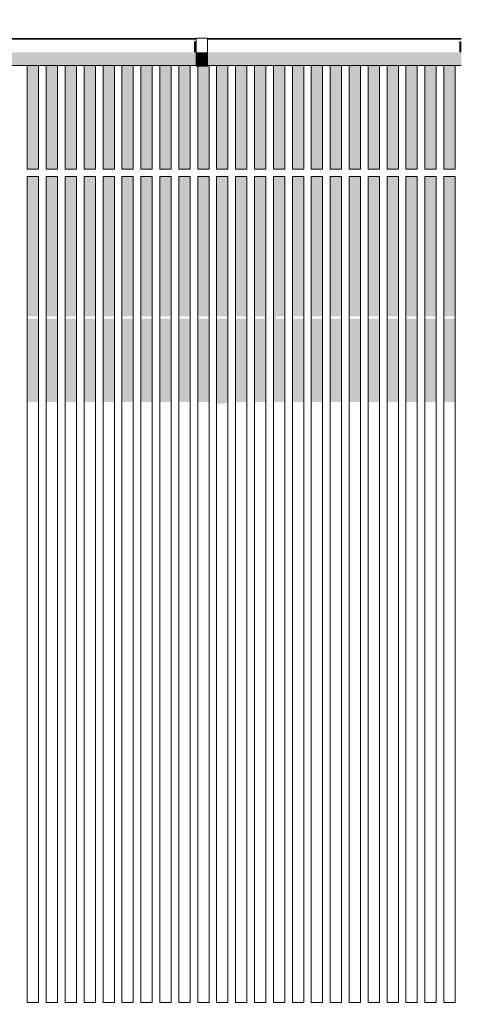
# Model space of a CAD drawing. Header units: metres. Extents: x -111 to -1, y -8 to 26.
# Tile 33 of 256: x -50.86 to -49.69, y 3.35 to 5.95. Entities that reach past the tile are written whole.
import ezdxf

# ---------------------------------------------------------------- set-up
doc = ezdxf.new("R2010")
doc.units = ezdxf.units.M
doc.header["$MEASUREMENT"] = 0
for name, color, linetype in [('30 Dachaufbau', 7, 'Continuous'), ('30 Dachentwässerung', 7, 'Continuous'), ('50 Sanitäreinrichtung', 7, 'Continuous'), ('94 Genehmigungsplanung Bemaßung', 7, 'Continuous')]:
    doc.layers.add(name, color=color, linetype=linetype)
doc.styles.add('ERSTELLTER_STIL_2', font='arial.ttf')
doc.dimstyles.new('ERSTELLTER_STIL__1', dxfattribs={"dimtxt": 0.25, "dimasz": 0.19, "dimexe": 0.18, "dimexo": 0.1, "dimgap": 0, "dimtad": 1, "dimtih": 1, "dimtoh": 1, "dimzin": 0, "dimdsep": 46, "dimtxsty": 'ERSTELLTER_STIL_2', "dimblk": 'ARROWHEAD_6', "dimblk1": 'ARROWHEAD_6', "dimblk2": 'ARROWHEAD_6', "dimcen": 0.09, "dimclrd": 7, "dimclre": 7, "dimclrt": 7, "dimazin": 0, "dimtfac": 1, "dimtdec": 4, "dimtmove": 0, "dimatfit": 3, "dimfxl": 1, "dimtolj": 1, "dimtzin": 0, "dimarcsym": 0})

# ---------------------------------------------------------------- blocks, each defined once
blk = doc.blocks.new('*D128', base_point=(-27236.1321, 0))
at = {"layer": '94 Genehmigungsplanung Bemaßung', "color": 7, "linetype": 'Continuous', "lineweight": 13}
for p, q in [((-58.1625, 9.3843), (-58.1625, 9.7593)), ((-17.3411, 9.3843), (-17.3411, 9.7593)), ((-58.0625, 9.6718), (-58.2625, 9.4718)), ((-17.2411, 9.6718), (-17.4411, 9.4718)), ((-58.3125, 9.5718), (-58.1625, 9.5718)), ((-58.1625, 9.5718), (-17.3411, 9.5718))]:
    blk.add_line(p, q, dxfattribs=at)
at = {"layer": '94 Genehmigungsplanung Bemaßung', "color": 7, "lineweight": 13, "insert": (-38.1808, 9.6218), "char_height": 0.25, "attachment_point": 7, "style": 'ERSTELLTER_STIL_2'}
blk.add_mtext('\\A1;{\\pql;\\fArial|b0|i0|c0|p0;\\W1.000000;40,82}', dxfattribs=at)
blk = doc.blocks.new('ARROWHEAD_6')
at = {"color": 0, "linetype": 'Continuous', "lineweight": 0}
for p, q in [((-0.5, -0.5), (0.5, 0.5)), ((0, 0), (-1, 0))]:
    blk.add_line(p, q, dxfattribs=at)

msp = doc.modelspace()

# ---------------------------------------------------------------- hatches: boundary and pattern name
at = {"layer": '30 Dachentwässerung', "linetype": 'Continuous', "lineweight": 0, "true_color": 0x000000}
for points in [[(-50.4005, 5.8975), (-50.4005, 5.8684), (-50.395, 5.8684), (-50.395, 5.8975)], [(-49.7005, 5.8975), (-49.7005, 5.8684), (-49.695, 5.8684), (-49.695, 5.8975)], [(-50.395, 5.8684), (-51.065, 5.8684), (-51.065, 5.8428), (-50.395, 5.8428)], [(-50.365, 5.8413), (-50.365, 5.8684), (-50.395, 5.8684), (-50.395, 5.8413)], [(-49.695, 5.8684), (-50.365, 5.8684), (-50.365, 5.8428), (-49.695, 5.8428)], [(-50.395, 5.8428), (-51.065, 5.8428), (-51.065, 5.8334), (-50.395, 5.8334)], [(-50.365, 5.8314), (-50.365, 5.8413), (-50.395, 5.8413), (-50.395, 5.8314)], [(-49.695, 5.8428), (-50.365, 5.8428), (-50.365, 5.8334), (-49.695, 5.8334)]]:
    msp.add_hatch(color=18, dxfattribs=at).paths.add_polyline_path(points)
at = {"layer": '50 Sanitäreinrichtung', "linetype": 'Continuous', "lineweight": 0, "true_color": 0x000000}
for points in [[(-50.8411, 5.9044), (-50.8611, 5.9044), (-50.8611, 5.9034), (-50.8411, 5.9034)], [(-50.8411, 5.9044), (-50.8411, 5.9034), (-50.8111, 5.9034), (-50.8111, 5.9044)], [(-50.8111, 5.9044), (-50.8111, 5.9034), (-50.7911, 5.9034), (-50.7911, 5.9044)], [(-50.7911, 5.9044), (-50.7911, 5.9034), (-50.7611, 5.9034), (-50.7611, 5.9044)], [(-50.7611, 5.9034), (-50.7411, 5.9034), (-50.7411, 5.9044), (-50.7611, 5.9044)], [(-50.7411, 5.9044), (-50.7411, 5.9034), (-50.7111, 5.9034), (-50.7111, 5.9044)], [(-50.7111, 5.9034), (-50.6911, 5.9034), (-50.6911, 5.9044), (-50.7111, 5.9044)], [(-50.6911, 5.9044), (-50.6911, 5.9034), (-50.6611, 5.9034), (-50.6611, 5.9044)], [(-50.6411, 5.9044), (-50.6611, 5.9044), (-50.6611, 5.9034), (-50.6411, 5.9034)], [(-50.6411, 5.9044), (-50.6411, 5.9034), (-50.6111, 5.9034), (-50.6111, 5.9044)], [(-50.6111, 5.9044), (-50.6111, 5.9034), (-50.5911, 5.9034), (-50.5911, 5.9044)], [(-50.5911, 5.9044), (-50.5911, 5.9034), (-50.5611, 5.9034), (-50.5611, 5.9044)], [(-50.5411, 5.9044), (-50.5611, 5.9044), (-50.5611, 5.9034), (-50.5411, 5.9034)], [(-50.5411, 5.9044), (-50.5411, 5.9034), (-50.5111, 5.9034), (-50.5111, 5.9044)], [(-50.5111, 5.9034), (-50.4911, 5.9034), (-50.4911, 5.9044), (-50.5111, 5.9044)], [(-50.4911, 5.9044), (-50.4911, 5.9034), (-50.4611, 5.9034), (-50.4611, 5.9044)], [(-50.4611, 5.9044), (-50.4611, 5.9034), (-50.4411, 5.9034), (-50.4411, 5.9044)], [(-50.4411, 5.9044), (-50.4411, 5.9034), (-50.4111, 5.9034), (-50.4111, 5.9044)], [(-50.4111, 5.9034), (-50.395, 5.9034), (-50.395, 5.9044), (-50.4111, 5.9044)], [(-50.3611, 5.9044), (-50.365, 5.9044), (-50.365, 5.9034), (-50.3611, 5.9034)], [(-50.3611, 5.9044), (-50.3611, 5.9034), (-50.3411, 5.9034), (-50.3411, 5.9044)], [(-50.3411, 5.9044), (-50.3411, 5.9034), (-50.3111, 5.9034), (-50.3111, 5.9044)], [(-50.2911, 5.9044), (-50.3111, 5.9044), (-50.3111, 5.9034), (-50.2911, 5.9034)], [(-50.2911, 5.9044), (-50.2911, 5.9034), (-50.2611, 5.9034), (-50.2611, 5.9044)], [(-50.2411, 5.9044), (-50.2611, 5.9044), (-50.2611, 5.9034), (-50.2411, 5.9034)], [(-50.2411, 5.9044), (-50.2411, 5.9034), (-50.2111, 5.9034), (-50.2111, 5.9044)], [(-50.1911, 5.9044), (-50.2111, 5.9044), (-50.2111, 5.9034), (-50.1911, 5.9034)], [(-50.1911, 5.9044), (-50.1911, 5.9034), (-50.1611, 5.9034), (-50.1611, 5.9044)], [(-50.1411, 5.9044), (-50.1611, 5.9044), (-50.1611, 5.9034), (-50.1411, 5.9034)], [(-50.1411, 5.9044), (-50.1411, 5.9034), (-50.1111, 5.9034), (-50.1111, 5.9044)], [(-50.0911, 5.9044), (-50.1111, 5.9044), (-50.1111, 5.9034), (-50.0911, 5.9034)], [(-50.0911, 5.9044), (-50.0911, 5.9034), (-50.0611, 5.9034), (-50.0611, 5.9044)], [(-50.0411, 5.9044), (-50.0611, 5.9044), (-50.0611, 5.9034), (-50.0411, 5.9034)], [(-50.0411, 5.9044), (-50.0411, 5.9034), (-50.0111, 5.9034), (-50.0111, 5.9044)], [(-50.0111, 5.9034), (-49.9911, 5.9034), (-49.9911, 5.9044), (-50.0111, 5.9044)], [(-49.9911, 5.9044), (-49.9911, 5.9034), (-49.9611, 5.9034), (-49.9611, 5.9044)], [(-49.9611, 5.9034), (-49.9411, 5.9034), (-49.9411, 5.9044), (-49.9611, 5.9044)], [(-49.9411, 5.9044), (-49.9411, 5.9034), (-49.9111, 5.9034), (-49.9111, 5.9044)], [(-49.9111, 5.9044), (-49.9111, 5.9034), (-49.8911, 5.9034), (-49.8911, 5.9044)], [(-49.8911, 5.9044), (-49.8911, 5.9034), (-49.8611, 5.9034), (-49.8611, 5.9044)], [(-49.8611, 5.9034), (-49.8411, 5.9034), (-49.8411, 5.9044), (-49.8611, 5.9044)], [(-49.8411, 5.9044), (-49.8411, 5.9034), (-49.8111, 5.9034), (-49.8111, 5.9044)], [(-49.7911, 5.9044), (-49.8111, 5.9044), (-49.8111, 5.9034), (-49.7911, 5.9034)], [(-49.7911, 5.9044), (-49.7911, 5.9034), (-49.7611, 5.9034), (-49.7611, 5.9044)], [(-49.7611, 5.9044), (-49.7611, 5.9034), (-49.7411, 5.9034), (-49.7411, 5.9044)], [(-49.7411, 5.9044), (-49.7411, 5.9034), (-49.7111, 5.9034), (-49.7111, 5.9044)], [(-49.695, 5.9044), (-49.7111, 5.9044), (-49.7111, 5.9034), (-49.695, 5.9034)], [(-50.8411, 5.56), (-50.8111, 5.56), (-50.8111, 5.8334), (-50.8411, 5.8334)], [(-50.7911, 5.56), (-50.7611, 5.56), (-50.7611, 5.8334), (-50.7911, 5.8334)], [(-50.7411, 5.56), (-50.7111, 5.56), (-50.7111, 5.8334), (-50.7411, 5.8334)], [(-50.6911, 5.56), (-50.6611, 5.56), (-50.6611, 5.8334), (-50.6911, 5.8334)], [(-50.6411, 5.56), (-50.6111, 5.56), (-50.6111, 5.8334), (-50.6411, 5.8334)], [(-50.5911, 5.56), (-50.5611, 5.56), (-50.5611, 5.8334), (-50.5911, 5.8334)], [(-50.5411, 5.56), (-50.5111, 5.56), (-50.5111, 5.8334), (-50.5411, 5.8334)], [(-50.4911, 5.56), (-50.4611, 5.56), (-50.4611, 5.8334), (-50.4911, 5.8334)], [(-50.4411, 5.56), (-50.4111, 5.56), (-50.4111, 5.8334), (-50.4411, 5.8334)], [(-50.365, 5.8314), (-50.3911, 5.8314), (-50.3911, 5.56), (-50.3611, 5.56), (-50.3611, 5.8334), (-50.365, 5.8334)], [(-50.3411, 5.56), (-50.3111, 5.56), (-50.3111, 5.8334), (-50.3411, 5.8334)], [(-50.2911, 5.56), (-50.2611, 5.56), (-50.2611, 5.8334), (-50.2911, 5.8334)], [(-50.2411, 5.56), (-50.2111, 5.56), (-50.2111, 5.8334), (-50.2411, 5.8334)], [(-50.1911, 5.56), (-50.1611, 5.56), (-50.1611, 5.8334), (-50.1911, 5.8334)], [(-50.1411, 5.56), (-50.1111, 5.56), (-50.1111, 5.8334), (-50.1411, 5.8334)], [(-50.0911, 5.56), (-50.0611, 5.56), (-50.0611, 5.8334), (-50.0911, 5.8334)], [(-50.0411, 5.56), (-50.0111, 5.56), (-50.0111, 5.8334), (-50.0411, 5.8334)], [(-49.9911, 5.56), (-49.9611, 5.56), (-49.9611, 5.8334), (-49.9911, 5.8334)], [(-49.9411, 5.56), (-49.9111, 5.56), (-49.9111, 5.8334), (-49.9411, 5.8334)], [(-49.8911, 5.56), (-49.8611, 5.56), (-49.8611, 5.8334), (-49.8911, 5.8334)], [(-49.8411, 5.56), (-49.8111, 5.56), (-49.8111, 5.8334), (-49.8411, 5.8334)], [(-49.7911, 5.56), (-49.7611, 5.56), (-49.7611, 5.8334), (-49.7911, 5.8334)], [(-49.7111, 5.8334), (-49.7411, 5.8334), (-49.7411, 5.56), (-49.7111, 5.56)], [(-50.8111, 5.54), (-50.8411, 5.54), (-50.8411, 5.1716), (-50.8111, 5.1716)], [(-50.7911, 5.1716), (-50.7611, 5.1716), (-50.7611, 5.54), (-50.7911, 5.54)], [(-50.7411, 5.1716), (-50.7111, 5.1716), (-50.7111, 5.54), (-50.7411, 5.54)], [(-50.6911, 5.1716), (-50.6611, 5.1716), (-50.6611, 5.54), (-50.6911, 5.54)], [(-50.6411, 5.1716), (-50.6111, 5.1716), (-50.6111, 5.54), (-50.6411, 5.54)], [(-50.5611, 5.54), (-50.5911, 5.54), (-50.5911, 5.1716), (-50.5611, 5.1716)], [(-50.5111, 5.54), (-50.5411, 5.54), (-50.5411, 5.1716), (-50.5111, 5.1716)], [(-50.4611, 5.54), (-50.4911, 5.54), (-50.4911, 5.1716), (-50.4611, 5.1716)], [(-50.4411, 5.1716), (-50.4111, 5.1716), (-50.4111, 5.54), (-50.4411, 5.54)], [(-50.3911, 5.1716), (-50.3611, 5.1716), (-50.3611, 5.54), (-50.3911, 5.54)], [(-50.3111, 5.54), (-50.3411, 5.54), (-50.3411, 5.1716), (-50.3111, 5.1716)], [(-50.2611, 5.54), (-50.2911, 5.54), (-50.2911, 5.1716), (-50.2611, 5.1716)], [(-50.2111, 5.54), (-50.2411, 5.54), (-50.2411, 5.1716), (-50.2131, 5.1716), (-50.2144, 5.1653), (-50.2411, 5.1653), (-50.2411, 4.9455), (-50.2111, 4.9455)], [(-50.1611, 5.54), (-50.1911, 5.54), (-50.1911, 4.9455), (-50.1611, 4.9455), (-50.1611, 5.1653), (-50.1844, 5.1653), (-50.1831, 5.1716), (-50.1611, 5.1716)], [(-50.1111, 5.54), (-50.1411, 5.54), (-50.1411, 5.1716), (-50.1111, 5.1716)], [(-50.0911, 5.1716), (-50.0611, 5.1716), (-50.0611, 5.54), (-50.0911, 5.54)], [(-50.0111, 5.54), (-50.0411, 5.54), (-50.0411, 5.1716), (-50.0111, 5.1716)], [(-49.9611, 5.54), (-49.9911, 5.54), (-49.9911, 5.1716), (-49.9611, 5.1716)], [(-49.9411, 5.1716), (-49.9111, 5.1716), (-49.9111, 5.54), (-49.9411, 5.54)], [(-49.8611, 5.54), (-49.8911, 5.54), (-49.8911, 5.1716), (-49.8611, 5.1716)], [(-49.8111, 5.54), (-49.8411, 5.54), (-49.8411, 5.1716), (-49.8111, 5.1716)], [(-49.7611, 5.54), (-49.7911, 5.54), (-49.7911, 5.1716), (-49.7611, 5.1716)], [(-49.7111, 5.54), (-49.7411, 5.54), (-49.7411, 5.1716), (-49.7111, 5.1716)], [(-50.8111, 5.1653), (-50.8411, 5.1653), (-50.8411, 4.9455), (-50.8111, 4.9455)], [(-50.7911, 4.9455), (-50.7611, 4.9455), (-50.7611, 5.1653), (-50.7911, 5.1653)], [(-50.7111, 5.1653), (-50.7411, 5.1653), (-50.7411, 4.9455), (-50.7111, 4.9455)], [(-50.6611, 5.1653), (-50.6911, 5.1653), (-50.6911, 4.9455), (-50.6611, 4.9455)], [(-50.6411, 4.9455), (-50.6111, 4.9455), (-50.6111, 5.1653), (-50.6411, 5.1653)], [(-50.5611, 5.1653), (-50.5911, 5.1653), (-50.5911, 4.9455), (-50.5611, 4.9455)], [(-50.5111, 5.1653), (-50.5411, 5.1653), (-50.5411, 4.9455), (-50.5111, 4.9455)], [(-50.4911, 4.9455), (-50.4611, 4.9455), (-50.4611, 5.1653), (-50.4911, 5.1653)], [(-50.4111, 5.1653), (-50.4411, 5.1653), (-50.4411, 4.9455), (-50.4111, 4.9455)], [(-50.3611, 5.1653), (-50.3911, 5.1653), (-50.3911, 4.9455), (-50.3611, 4.9455)], [(-50.3111, 5.1653), (-50.3411, 5.1653), (-50.3411, 4.9406), (-50.321, 4.9406), (-50.3111, 4.9447)], [(-50.2611, 5.1653), (-50.2911, 5.1653), (-50.2911, 4.9455), (-50.2611, 4.9455)], [(-50.1111, 5.1653), (-50.1411, 5.1653), (-50.1411, 4.9455), (-50.1111, 4.9455)], [(-50.0911, 4.9455), (-50.0611, 4.9455), (-50.0611, 5.1653), (-50.0911, 5.1653)], [(-50.0411, 4.9455), (-50.0111, 4.9455), (-50.0111, 5.1653), (-50.0411, 5.1653)], [(-49.9611, 5.1653), (-49.9911, 5.1653), (-49.9911, 4.9455), (-49.9611, 4.9455)], [(-49.9111, 5.1653), (-49.9411, 5.1653), (-49.9411, 4.9455), (-49.9111, 4.9455)], [(-49.8611, 5.1653), (-49.8911, 5.1653), (-49.8911, 4.9455), (-49.8611, 4.9455)], [(-49.8411, 4.9455), (-49.8111, 4.9455), (-49.8111, 5.1653), (-49.8411, 5.1653)], [(-49.7911, 4.9455), (-49.7611, 4.9455), (-49.7611, 5.1653), (-49.7911, 5.1653)], [(-49.7111, 5.1653), (-49.7411, 5.1653), (-49.7411, 4.9455), (-49.7111, 4.9455)]]:
    msp.add_hatch(color=18, dxfattribs=at).paths.add_polyline_path(points)

# ---------------------------------------------------------------- linework, layer by layer
at = {"layer": '30 Dachaufbau', "color": 7, "linetype": 'Continuous', "lineweight": 13}
for p, q in [((-50.395, 5.9044), (-51.065, 5.9044)), ((-49.695, 5.9044), (-50.365, 5.9044))]:
    msp.add_line(p, q, dxfattribs=at)
at = {"layer": '30 Dachentwässerung', "color": 7, "linetype": 'Continuous', "lineweight": 13}
for p, q in [((-51.065, 5.9034), (-50.395, 5.9034)), ((-50.395, 5.8684), (-50.395, 5.9054)), ((-50.365, 5.9054), (-50.395, 5.9054)), ((-50.365, 5.8684), (-50.365, 5.9054)), ((-50.365, 5.9034), (-49.695, 5.9034)), ((-50.395, 5.8413), (-50.395, 5.8684)), ((-50.365, 5.8413), (-50.365, 5.8684)), ((-51.065, 5.8334), (-50.395, 5.8334)), ((-50.395, 5.8314), (-50.395, 5.8413)), ((-50.365, 5.8314), (-50.395, 5.8314)), ((-50.365, 5.8314), (-50.365, 5.8413)), ((-50.365, 5.8334), (-49.695, 5.8334))]:
    msp.add_line(p, q, dxfattribs=at)
at = {"layer": '50 Sanitäreinrichtung', "color": 251, "linetype": 'Continuous', "lineweight": 18, "true_color": 0x5f5f5f}
for p, q in [((-50.8411, 5.9034), (-50.8411, 5.9044)), ((-50.8111, 5.9034), (-50.8111, 5.9044)), ((-50.7911, 5.9034), (-50.7911, 5.9044)), ((-50.7611, 5.9034), (-50.7611, 5.9044)), ((-50.7411, 5.9034), (-50.7411, 5.9044)), ((-50.7111, 5.9034), (-50.7111, 5.9044)), ((-50.6911, 5.9034), (-50.6911, 5.9044)), ((-50.6611, 5.9034), (-50.6611, 5.9044)), ((-50.6411, 5.9034), (-50.6411, 5.9044)), ((-50.6111, 5.9034), (-50.6111, 5.9044)), ((-50.5911, 5.9034), (-50.5911, 5.9044)), ((-50.5611, 5.9034), (-50.5611, 5.9044)), ((-50.5411, 5.9034), (-50.5411, 5.9044)), ((-50.5111, 5.9034), (-50.5111, 5.9044)), ((-50.4911, 5.9034), (-50.4911, 5.9044)), ((-50.4611, 5.9034), (-50.4611, 5.9044)), ((-50.4411, 5.9034), (-50.4411, 5.9044)), ((-50.4111, 5.9034), (-50.4111, 5.9044)), ((-50.3611, 5.9034), (-50.3611, 5.9044)), ((-50.3411, 5.9034), (-50.3411, 5.9044)), ((-50.3111, 5.9034), (-50.3111, 5.9044)), ((-50.2911, 5.9034), (-50.2911, 5.9044)), ((-50.2611, 5.9034), (-50.2611, 5.9044)), ((-50.2411, 5.9034), (-50.2411, 5.9044)), ((-50.2111, 5.9034), (-50.2111, 5.9044)), ((-50.1911, 5.9034), (-50.1911, 5.9044)), ((-50.1611, 5.9034), (-50.1611, 5.9044)), ((-50.1411, 5.9034), (-50.1411, 5.9044)), ((-50.1111, 5.9034), (-50.1111, 5.9044)), ((-50.0911, 5.9034), (-50.0911, 5.9044)), ((-50.0611, 5.9034), (-50.0611, 5.9044)), ((-50.0411, 5.9034), (-50.0411, 5.9044)), ((-50.0111, 5.9034), (-50.0111, 5.9044)), ((-49.9911, 5.9034), (-49.9911, 5.9044)), ((-49.9611, 5.9034), (-49.9611, 5.9044)), ((-49.9411, 5.9034), (-49.9411, 5.9044)), ((-49.9111, 5.9034), (-49.9111, 5.9044)), ((-49.8911, 5.9034), (-49.8911, 5.9044)), ((-49.8611, 5.9034), (-49.8611, 5.9044)), ((-49.8411, 5.9034), (-49.8411, 5.9044)), ((-49.8111, 5.9034), (-49.8111, 5.9044)), ((-49.7911, 5.9034), (-49.7911, 5.9044)), ((-49.7611, 5.9034), (-49.7611, 5.9044)), ((-49.7411, 5.9034), (-49.7411, 5.9044)), ((-49.7111, 5.9034), (-49.7111, 5.9044)), ((-50.8411, 5.56), (-50.8411, 5.8334)), ((-50.8111, 5.56), (-50.8111, 5.8334)), ((-50.7911, 5.56), (-50.7911, 5.8334)), ((-50.7611, 5.56), (-50.7611, 5.8334)), ((-50.7411, 5.56), (-50.7411, 5.8334)), ((-50.7111, 5.56), (-50.7111, 5.8334)), ((-50.6911, 5.56), (-50.6911, 5.8334)), ((-50.6611, 5.56), (-50.6611, 5.8334)), ((-50.6411, 5.56), (-50.6411, 5.8334)), ((-50.6111, 5.56), (-50.6111, 5.8334)), ((-50.5911, 5.56), (-50.5911, 5.8334)), ((-50.5611, 5.56), (-50.5611, 5.8334)), ((-50.5411, 5.56), (-50.5411, 5.8334)), ((-50.5111, 5.56), (-50.5111, 5.8334)), ((-50.4911, 5.56), (-50.4911, 5.8334)), ((-50.4611, 5.56), (-50.4611, 5.8334)), ((-50.4411, 5.56), (-50.4411, 5.8334)), ((-50.4111, 5.56), (-50.4111, 5.8334)), ((-50.3911, 5.56), (-50.3911, 5.8314)), ((-50.3611, 5.56), (-50.3611, 5.8334)), ((-50.3411, 5.56), (-50.3411, 5.8334)), ((-50.3111, 5.56), (-50.3111, 5.8334)), ((-50.2911, 5.56), (-50.2911, 5.8334)), ((-50.2611, 5.56), (-50.2611, 5.8334)), ((-50.2411, 5.56), (-50.2411, 5.8334)), ((-50.2111, 5.56), (-50.2111, 5.8334)), ((-50.1911, 5.56), (-50.1911, 5.8334)), ((-50.1611, 5.56), (-50.1611, 5.8334)), ((-50.1411, 5.56), (-50.1411, 5.8334)), ((-50.1111, 5.56), (-50.1111, 5.8334)), ((-50.0911, 5.56), (-50.0911, 5.8334)), ((-50.0611, 5.56), (-50.0611, 5.8334)), ((-50.0411, 5.56), (-50.0411, 5.8334)), ((-50.0111, 5.56), (-50.0111, 5.8334)), ((-49.9911, 5.56), (-49.9911, 5.8334)), ((-49.9611, 5.56), (-49.9611, 5.8334)), ((-49.9411, 5.56), (-49.9411, 5.8334)), ((-49.9111, 5.56), (-49.9111, 5.8334)), ((-49.8911, 5.56), (-49.8911, 5.8334)), ((-49.8611, 5.56), (-49.8611, 5.8334)), ((-49.8411, 5.56), (-49.8411, 5.8334)), ((-49.8111, 5.56), (-49.8111, 5.8334)), ((-49.7911, 5.56), (-49.7911, 5.8334)), ((-49.7611, 5.56), (-49.7611, 5.8334)), ((-49.7411, 5.56), (-49.7411, 5.8334)), ((-49.7111, 5.56), (-49.7111, 5.8334)), ((-50.8411, 5.56), (-50.8111, 5.56)), ((-50.8411, 3.36), (-50.8411, 5.54)), ((-50.8411, 5.54), (-50.8111, 5.54)), ((-50.8111, 3.36), (-50.8111, 5.54)), ((-50.7911, 5.56), (-50.7611, 5.56)), ((-50.7911, 3.36), (-50.7911, 5.54)), ((-50.7911, 5.54), (-50.7611, 5.54)), ((-50.7611, 3.36), (-50.7611, 5.54)), ((-50.7411, 5.56), (-50.7111, 5.56)), ((-50.7411, 3.36), (-50.7411, 5.54)), ((-50.7411, 5.54), (-50.7111, 5.54)), ((-50.7111, 3.36), (-50.7111, 5.54)), ((-50.6911, 5.56), (-50.6611, 5.56)), ((-50.6911, 3.36), (-50.6911, 5.54)), ((-50.6911, 5.54), (-50.6611, 5.54)), ((-50.6611, 3.36), (-50.6611, 5.54)), ((-50.6411, 5.56), (-50.6111, 5.56)), ((-50.6411, 3.36), (-50.6411, 5.54)), ((-50.6411, 5.54), (-50.6111, 5.54)), ((-50.6111, 3.36), (-50.6111, 5.54)), ((-50.5911, 5.56), (-50.5611, 5.56)), ((-50.5911, 3.36), (-50.5911, 5.54)), ((-50.5911, 5.54), (-50.5611, 5.54)), ((-50.5611, 3.36), (-50.5611, 5.54)), ((-50.5411, 5.56), (-50.5111, 5.56)), ((-50.5411, 3.36), (-50.5411, 5.54)), ((-50.5411, 5.54), (-50.5111, 5.54)), ((-50.5111, 3.36), (-50.5111, 5.54)), ((-50.4911, 5.56), (-50.4611, 5.56)), ((-50.4911, 3.36), (-50.4911, 5.54)), ((-50.4911, 5.54), (-50.4611, 5.54)), ((-50.4611, 3.36), (-50.4611, 5.54)), ((-50.4411, 5.56), (-50.4111, 5.56)), ((-50.4411, 3.36), (-50.4411, 5.54)), ((-50.4411, 5.54), (-50.4111, 5.54)), ((-50.4111, 3.36), (-50.4111, 5.54)), ((-50.3911, 5.56), (-50.3611, 5.56)), ((-50.3911, 3.36), (-50.3911, 5.54)), ((-50.3911, 5.54), (-50.3611, 5.54)), ((-50.3611, 3.36), (-50.3611, 5.54)), ((-50.3411, 5.56), (-50.3111, 5.56)), ((-50.3411, 3.36), (-50.3411, 5.54)), ((-50.3411, 5.54), (-50.3111, 5.54)), ((-50.3111, 3.36), (-50.3111, 5.54)), ((-50.2911, 5.56), (-50.2611, 5.56)), ((-50.2911, 3.36), (-50.2911, 5.54)), ((-50.2911, 5.54), (-50.2611, 5.54)), ((-50.2611, 3.36), (-50.2611, 5.54)), ((-50.2411, 5.56), (-50.2111, 5.56)), ((-50.2411, 3.36), (-50.2411, 5.54)), ((-50.2411, 5.54), (-50.2111, 5.54)), ((-50.2111, 3.36), (-50.2111, 5.54)), ((-50.1911, 5.56), (-50.1611, 5.56)), ((-50.1911, 3.36), (-50.1911, 5.54)), ((-50.1911, 5.54), (-50.1611, 5.54)), ((-50.1611, 3.36), (-50.1611, 5.54)), ((-50.1411, 5.56), (-50.1111, 5.56)), ((-50.1411, 3.36), (-50.1411, 5.54)), ((-50.1411, 5.54), (-50.1111, 5.54)), ((-50.1111, 3.36), (-50.1111, 5.54)), ((-50.0911, 5.56), (-50.0611, 5.56)), ((-50.0911, 3.36), (-50.0911, 5.54)), ((-50.0911, 5.54), (-50.0611, 5.54)), ((-50.0611, 3.36), (-50.0611, 5.54)), ((-50.0411, 5.56), (-50.0111, 5.56)), ((-50.0411, 3.36), (-50.0411, 5.54)), ((-50.0411, 5.54), (-50.0111, 5.54)), ((-50.0111, 3.36), (-50.0111, 5.54)), ((-49.9911, 5.56), (-49.9611, 5.56)), ((-49.9911, 3.36), (-49.9911, 5.54)), ((-49.9911, 5.54), (-49.9611, 5.54)), ((-49.9611, 3.36), (-49.9611, 5.54)), ((-49.9411, 5.56), (-49.9111, 5.56)), ((-49.9411, 3.36), (-49.9411, 5.54)), ((-49.9411, 5.54), (-49.9111, 5.54)), ((-49.9111, 3.36), (-49.9111, 5.54)), ((-49.8911, 5.56), (-49.8611, 5.56)), ((-49.8911, 3.36), (-49.8911, 5.54)), ((-49.8911, 5.54), (-49.8611, 5.54)), ((-49.8611, 3.36), (-49.8611, 5.54)), ((-49.8411, 5.56), (-49.8111, 5.56)), ((-49.8411, 3.36), (-49.8411, 5.54)), ((-49.8411, 5.54), (-49.8111, 5.54)), ((-49.8111, 3.36), (-49.8111, 5.54)), ((-49.7911, 5.56), (-49.7611, 5.56)), ((-49.7911, 3.36), (-49.7911, 5.54)), ((-49.7911, 5.54), (-49.7611, 5.54)), ((-49.7611, 3.36), (-49.7611, 5.54)), ((-49.7411, 5.56), (-49.7111, 5.56)), ((-49.7411, 3.36), (-49.7411, 5.54)), ((-49.7411, 5.54), (-49.7111, 5.54)), ((-49.7111, 3.36), (-49.7111, 5.54)), ((-50.8411, 3.36), (-50.8111, 3.36)), ((-50.7911, 3.36), (-50.7611, 3.36)), ((-50.7411, 3.36), (-50.7111, 3.36)), ((-50.6911, 3.36), (-50.6611, 3.36)), ((-50.6411, 3.36), (-50.6111, 3.36)), ((-50.5911, 3.36), (-50.5611, 3.36)), ((-50.5411, 3.36), (-50.5111, 3.36)), ((-50.4911, 3.36), (-50.4611, 3.36)), ((-50.4411, 3.36), (-50.4111, 3.36)), ((-50.3911, 3.36), (-50.3611, 3.36)), ((-50.3411, 3.36), (-50.3111, 3.36)), ((-50.2911, 3.36), (-50.2611, 3.36)), ((-50.2411, 3.36), (-50.2111, 3.36)), ((-50.1911, 3.36), (-50.1611, 3.36)), ((-50.1411, 3.36), (-50.1111, 3.36)), ((-50.0911, 3.36), (-50.0611, 3.36)), ((-50.0411, 3.36), (-50.0111, 3.36)), ((-49.9911, 3.36), (-49.9611, 3.36)), ((-49.9411, 3.36), (-49.9111, 3.36)), ((-49.8911, 3.36), (-49.8611, 3.36)), ((-49.8411, 3.36), (-49.8111, 3.36)), ((-49.7911, 3.36), (-49.7611, 3.36)), ((-49.7411, 3.36), (-49.7111, 3.36))]:
    msp.add_line(p, q, dxfattribs=at)

# ---------------------------------------------------------------- dimensions: what is measured, and where the dimension line sits
at = {"layer": '94 Genehmigungsplanung Bemaßung', "color": 7, "linetype": 'Continuous', "lineweight": 13}
dim = msp.add_linear_dim(base=(-17.3411, 9.5718), p1=(-58.1625, 3.35), p2=(-17.3411, -0.4), dimstyle='ERSTELLTER_STIL__1', dxfattribs=at)
dim.commit()
dim.dimension.update_dxf_attribs({"geometry": '*D128', "text_midpoint": (-37.762, 9.7468), "dimtype": 160})

doc.saveas('drawing.dxf')
